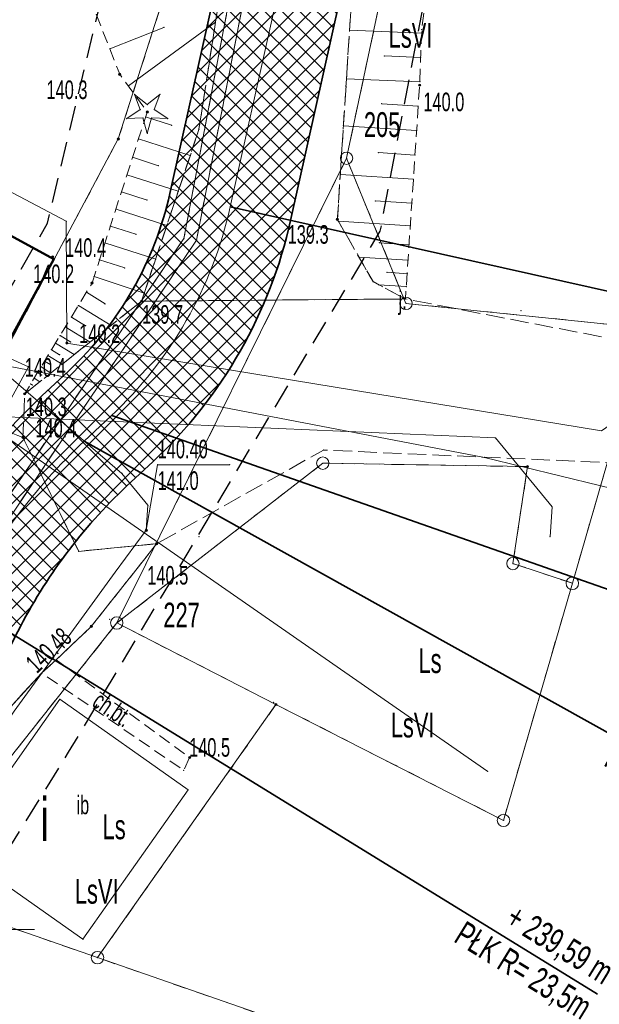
# Model space of a CAD drawing. Extents: x 6456700 to 6518119, y 5963420 to 5980059.
# Tile 28 of 256: x 6511671 to 6511694, y 5964046 to 5964086. Entities that reach past the tile are written whole.
import ezdxf
from ezdxf.enums import TextEntityAlignment as Align

# ---------------------------------------------------------------- set-up
doc = ezdxf.new("R2010")
doc.units = 0
doc.header["$MEASUREMENT"] = 0
for name, pattern in [('L_0_03', [1, 0.5, -0.5]), ('L_0_04', [1.5, 1, -0.5]), ('L_0_52', [1, 0.75, -0.25]), ('L_0_5A', [0.75, 0.5, -0.25])]:
    doc.linetypes.add(name, pattern=pattern)
doc.layers.get('0').update_dxf_attribs({"color": 2, "linetype": 'CONTINUOUS', "lineweight": 5})
for name, color, linetype, lineweight in [('000_Inne__niezydentyfikowane_', 7, 'CONTINUOUS', 18), ('18mm Kreska ciągła', 7, 'CONTINUOUS', 18), ('202_punkt_graniczny', 7, 'CONTINUOUS', 18), ('203_punkt_graniczny', 7, 'CONTINUOUS', 18), ('209_oznaczenie_konturu_klasyfikacyjnego', 96, 'CONTINUOUS', 18), ('210_oznaczenie_konturu_uzytku_gruntowego', 96, 'CONTINUOUS', 18), ('211_numer_dzialki_ewidencyjnej', 7, 'CONTINUOUS', 18), ('218_kontur_uzytku_gruntowego', 96, 'L_0_03', 18), ('219_dzialka_ewidencyjna', 7, 'CONTINUOUS', 18), ('312_budynek_ewidencyjny', 7, 'CONTINUOUS', 18), ('35mm Ciągła', 7, 'CONTINUOUS', 35), ('chodnik', 7, 'CONTINUOUS', 18), ('chodnik_Atr17', 7, 'CONTINUOUS', 18), ('drzewo_iglaste', 7, 'CONTINUOUS', 18), ('inna_budowla', 7, 'CONTINUOUS', 18), ('inna_budowla_Atr17', 7, 'CONTINUOUS', 18), ('inna_budowla_Atr18', 7, 'CONTINUOUS', 18), ('jezdnia', 7, 'CONTINUOUS', 18), ('jezdnia_Atr17', 7, 'CONTINUOUS', 18), ('kraweznik', 7, 'CONTINUOUS', 18), ('ogrodzenie_trwale', 7, 'CONTINUOUS', 18), ('pikieta_naturalna', 7, 'CONTINUOUS', 18), ('pikieta_naturalna_Atr2', 7, 'CONTINUOUS', 18), ('pikieta_sztuczna', 7, 'CONTINUOUS', 18), ('pikieta_sztuczna_Atr2', 7, 'CONTINUOUS', 18), ('przewod_elektroenergetyczny_podziemny', 7, 'CONTINUOUS', 18), ('przewod_kanalizacyjny', 7, 'CONTINUOUS', 18), ('przewod_kanalizacyjny___ob__projektowany', 7, 'CONTINUOUS', 18), ('przewod_wodociagowy', 7, 'CONTINUOUS', 18), ('przewod_wodociagowy___ob__projektowany', 7, 'CONTINUOUS', 18), ('rzedna', 7, 'CONTINUOUS', 18), ('rzedna_Atr2', 7, 'CONTINUOUS', 18), ('rzedna_Atr3', 7, 'CONTINUOUS', 18), ('siatka_krzyrzy', 7, 'CONTINUOUS', 18), ('skarpa_nieumocniona', 7, 'CONTINUOUS', 18), ('Zakres', 7, 'CONTINUOUS', 18)]:
    doc.layers.add(name, color=color, linetype=linetype, lineweight=lineweight)
doc.styles.get("Standard").update_dxf_attribs({"font": 'txt', "width": 0.75})
doc.styles.add('Znaczniki', font='GOTHIC.TTF', dxfattribs={"width": 0.7})

# ---------------------------------------------------------------- blocks, each defined once
blk = doc.blocks.new('mdcp_nowa')
at = {"layer": '203_punkt_graniczny', "linetype": 'Continuous', "lineweight": 18}
for points in [[(6494405.88, 5980531.875, 1), (6494405.88, 5980531.965, 1)], [(6494422.41, 5980518.645, 1), (6494422.41, 5980518.735, 1)], [(6494412.25, 5980509.045, 1), (6494412.25, 5980509.135, 1)]]:
    blk.add_hatch(color=18, dxfattribs=at).paths.add_polyline_path(points)
at = {"layer": 'drzewo_iglaste', "linetype": 'Continuous', "lineweight": 18}
blk.add_hatch(color=94, dxfattribs=at).paths.add_polyline_path([(6494407.05, 5980532.96, 1), (6494407.05, 5980533.06, 1)])
at = {"layer": 'pikieta_naturalna', "linetype": 'Continuous', "lineweight": 18}
for points in [[(6494405.94, 5980534.485, 1), (6494405.94, 5980534.575, 1)], [(6494418.05, 5980534.045, 1), (6494418.05, 5980534.135, 1)], [(6494414.73, 5980528.625, 1), (6494414.73, 5980528.715, 1)], [(6494403.23, 5980527.115, 1), (6494403.23, 5980527.205, 1)], [(6494404.82, 5980526.055, 1), (6494404.82, 5980526.145, 1)], [(6494406.82, 5980525.325, 1), (6494406.82, 5980525.415, 1)], [(6494403.8, 5980523.635, 1), (6494403.8, 5980523.725, 1)], [(6494402.1, 5980521.585, 1), (6494402.1, 5980521.675, 1)], [(6494402.03, 5980519.825, 1), (6494402.03, 5980519.915, 1)], [(6494407.43, 5980515.535, 1), (6494407.43, 5980515.625, 1)], [(6494408.76, 5980506.905, 1), (6494408.76, 5980506.995, 1)]]:
    blk.add_hatch(color=18, dxfattribs=at).paths.add_polyline_path(points)
at = {"layer": 'pikieta_sztuczna', "linetype": 'Continuous', "lineweight": 18}
blk.add_hatch(color=18, dxfattribs=at).paths.add_polyline_path([(6494404.79, 5980512.195, 1), (6494404.79, 5980512.285, 1)])
at = {"layer": 'rzedna', "linetype": 'Continuous', "lineweight": 18}
blk.add_hatch(color=18, dxfattribs=at).paths.add_polyline_path([(6494407.01, 5980516.075, 1), (6494407.01, 5980516.165, 1)])
at = {"layer": '000_Inne__niezydentyfikowane_', "linetype": 'Continuous', "lineweight": 18, "flags": 128}
for points in [[(6494406.29, 5980534.06), (6494409.8, 5980536.63)], [(6494405.54, 5980535.56), (6494407.72, 5980536.42)], [(6494418.13, 5980536.19), (6494415.22, 5980536.31)], [(6494418.1, 5980535.21), (6494416.63, 5980535.27)], [(6494418.06, 5980534.23), (6494415.1, 5980534.34)], [(6494417.99, 5980533.24), (6494416.52, 5980533.34)], [(6494406.98, 5980532.81), (6494408.03, 5980532.47)], [(6494417.93, 5980532.26), (6494414.97, 5980532.45)], [(6494406.7, 5980531.92), (6494408.79, 5980531.25)], [(6494417.86, 5980531.27), (6494416.39, 5980531.37)], [(6494406.46, 5980531.18), (6494407.5, 5980530.84)], [(6494406.23, 5980530.47), (6494408.3, 5980529.81)], [(6494417.8, 5980530.29), (6494414.85, 5980530.49)], [(6494406.01, 5980529.78), (6494407.04, 5980529.45)], [(6494417.74, 5980529.33), (6494416.26, 5980529.42)], [(6494405.79, 5980529.09), (6494407.84, 5980528.43)], [(6494417.67, 5980528.41), (6494414.77, 5980528.6)], [(6494405.56, 5980528.4), (6494406.59, 5980528.07)], [(6494405.34, 5980527.72), (6494407.39, 5980527.06)], [(6494417.62, 5980527.65), (6494416.42, 5980527.73)], [(6494405.12, 5980527.04), (6494406.14, 5980526.71)], [(6494417.58, 5980527.02), (6494415.6, 5980527.15)], [(6494417.55, 5980526.48), (6494416.74, 5980526.54)], [(6494404.9, 5980526.36), (6494406.93, 5980525.7)], [(6494404.59, 5980525.73), (6494405.35, 5980525.26)], [(6494417.51, 5980525.96), (6494416.41, 5980526.03)], [(6494404.27, 5980525.19), (6494405.59, 5980524.39)], [(6494403.99, 5980524.73), (6494404.56, 5980524.38)], [(6494403.74, 5980524.33), (6494404.74, 5980523.72)], [(6494403.53, 5980523.98), (6494403.96, 5980523.72)], [(6494403.18, 5980523.41), (6494403.51, 5980523.21)], [(6494403.34, 5980523.68), (6494404.1, 5980523.22)], [(6494402.9, 5980522.95), (6494403.15, 5980522.8)], [(6494403.04, 5980523.18), (6494403.62, 5980522.83)], [(6494402.76, 5980522.72), (6494403.16, 5980522.47)], [(6494402.48, 5980522.26), (6494402.71, 5980522.12)], [(6494402.62, 5980522.49), (6494402.78, 5980522.39)], [(6494402.2, 5980521.79), (6494402.26, 5980521.76)], [(6494402.34, 5980522.03), (6494402.41, 5980521.98)]]:
    blk.add_lwpolyline(points, dxfattribs=at)
at = {"layer": '000_Inne__niezydentyfikowane_'}
for p in [(6494409.8, 5980536.63), (6494407.72, 5980536.42), (6494415.22, 5980536.31), (6494418.13, 5980536.19), (6494405.54, 5980535.56), (6494416.63, 5980535.27), (6494418.1, 5980535.21), (6494406.29, 5980534.06), (6494415.1, 5980534.34), (6494418.06, 5980534.23), (6494416.52, 5980533.34), (6494417.99, 5980533.24), (6494406.98, 5980532.81), (6494408.03, 5980532.47), (6494414.97, 5980532.45), (6494417.93, 5980532.26), (6494406.7, 5980531.92), (6494416.39, 5980531.37), (6494417.86, 5980531.27), (6494406.46, 5980531.18), (6494408.79, 5980531.25), (6494406.23, 5980530.47), (6494407.5, 5980530.84), (6494414.85, 5980530.49), (6494417.8, 5980530.29), (6494406.01, 5980529.78), (6494408.3, 5980529.81), (6494407.04, 5980529.45), (6494416.26, 5980529.42), (6494417.74, 5980529.33), (6494405.79, 5980529.09), (6494414.77, 5980528.6), (6494405.56, 5980528.4), (6494407.84, 5980528.43), (6494417.67, 5980528.41), (6494405.34, 5980527.72), (6494406.59, 5980528.07), (6494416.42, 5980527.73), (6494417.62, 5980527.65), (6494405.12, 5980527.04), (6494407.39, 5980527.06), (6494415.6, 5980527.15), (6494417.58, 5980527.02), (6494406.14, 5980526.71), (6494416.74, 5980526.54), (6494404.9, 5980526.36), (6494417.55, 5980526.48), (6494404.59, 5980525.73), (6494406.93, 5980525.7), (6494416.41, 5980526.03), (6494417.51, 5980525.96), (6494404.27, 5980525.19), (6494405.35, 5980525.26), (6494403.99, 5980524.73), (6494403.74, 5980524.33), (6494404.56, 5980524.38), (6494405.59, 5980524.39), (6494403.53, 5980523.98), (6494403.96, 5980523.72), (6494404.74, 5980523.72), (6494403.18, 5980523.41), (6494403.34, 5980523.68), (6494402.9, 5980522.95), (6494403.04, 5980523.18), (6494403.51, 5980523.21), (6494404.1, 5980523.22), (6494402.76, 5980522.72), (6494403.15, 5980522.8), (6494403.62, 5980522.83), (6494402.48, 5980522.26), (6494402.62, 5980522.49), (6494402.71, 5980522.12), (6494402.78, 5980522.39), (6494403.16, 5980522.47), (6494402.2, 5980521.79), (6494402.26, 5980521.76), (6494402.34, 5980522.03), (6494402.41, 5980521.98)]:
    blk.add_point(p, dxfattribs=at)
at = {"layer": '202_punkt_graniczny', "color": 7, "linetype": 'Continuous', "lineweight": 18}
for centre in [(6494415.1, 5980531.14), (6494417.5, 5980525.28), (6494414.14, 5980518.83), (6494421.82, 5980514.78), (6494424.22, 5980513.98), (6494405.82, 5980512.38), (6494421.44, 5980504.41), (6494405.04, 5980498.87)]:
    blk.add_circle(centre, 0.25, dxfattribs=at)
at = {"layer": '202_punkt_graniczny'}
for p in [(6494415.1, 5980531.14), (6494417.5, 5980525.28), (6494414.14, 5980518.83), (6494421.82, 5980514.78), (6494424.22, 5980513.98), (6494405.82, 5980512.38), (6494421.44, 5980504.41), (6494405.04, 5980498.87)]:
    blk.add_point(p, dxfattribs=at)
at = {"layer": '203_punkt_graniczny', "color": 7, "linetype": 'Continuous', "lineweight": 18}
for centre in [(6494405.88, 5980531.92), (6494422.41, 5980518.69), (6494412.25, 5980509.09)]:
    blk.add_circle(centre, 0.045, dxfattribs=at)
at = {"layer": '203_punkt_graniczny'}
for p in [(6494405.88, 5980531.92), (6494422.41, 5980518.69), (6494412.25, 5980509.09)]:
    blk.add_point(p, dxfattribs=at)
at = {"layer": '218_kontur_uzytku_gruntowego', "lineweight": 18, "flags": 128}
for points in [[(6494405.88, 5980531.92), (6494413.3, 5980555.06)], [(6494419.51, 5980551.88), (6494415.1, 5980531.14)], [(6494384.79, 5980492.28), (6494405.88, 5980531.92)], [(6494415.1, 5980531.14), (6494405.82, 5980512.38)], [(6494415.1, 5980531.14), (6494417.5, 5980525.28)], [(6494417.5, 5980525.28), (6494426.93, 5980524.31)], [(6494414.14, 5980518.83), (6494405.82, 5980512.38)], [(6494422.41, 5980518.69), (6494414.14, 5980518.83)], [(6494421.82, 5980514.78), (6494422.41, 5980518.69)], [(6494424.22, 5980513.98), (6494425.63, 5980518.83)], [(6494424.22, 5980513.98), (6494421.82, 5980514.78)], [(6494421.44, 5980504.41), (6494424.22, 5980513.98)], [(6494405.82, 5980512.38), (6494397.25, 5980501.58)], [(6494412.25, 5980509.09), (6494405.82, 5980512.38)], [(6494405.04, 5980498.87), (6494412.25, 5980509.09)], [(6494412.25, 5980509.09), (6494421.44, 5980504.41)], [(6494405.04, 5980498.87), (6494397.25, 5980501.58)], [(6494412.36, 5980496.33), (6494405.04, 5980498.87)]]:
    blk.add_lwpolyline(points, dxfattribs=at)
at = {"layer": '218_kontur_uzytku_gruntowego'}
for p in [(6494405.88, 5980531.92), (6494405.88, 5980531.92), (6494405.88, 5980531.92), (6494405.88, 5980531.92), (6494415.1, 5980531.14), (6494415.1, 5980531.14), (6494415.1, 5980531.14), (6494415.1, 5980531.14), (6494415.1, 5980531.14), (6494415.1, 5980531.14), (6494417.5, 5980525.28), (6494417.5, 5980525.28), (6494417.5, 5980525.28), (6494417.5, 5980525.28), (6494414.14, 5980518.83), (6494414.14, 5980518.83), (6494414.14, 5980518.83), (6494414.14, 5980518.83), (6494422.41, 5980518.69), (6494422.41, 5980518.69), (6494422.41, 5980518.69), (6494422.41, 5980518.69), (6494421.82, 5980514.78), (6494421.82, 5980514.78), (6494421.82, 5980514.78), (6494421.82, 5980514.78), (6494424.22, 5980513.98), (6494424.22, 5980513.98), (6494424.22, 5980513.98), (6494424.22, 5980513.98), (6494405.82, 5980512.38), (6494405.82, 5980512.38), (6494405.82, 5980512.38), (6494405.82, 5980512.38), (6494405.82, 5980512.38), (6494405.82, 5980512.38), (6494405.82, 5980512.38), (6494405.82, 5980512.38), (6494412.25, 5980509.09), (6494412.25, 5980509.09), (6494412.25, 5980509.09), (6494412.25, 5980509.09), (6494421.44, 5980504.41), (6494421.44, 5980504.41), (6494405.04, 5980498.87), (6494405.04, 5980498.87), (6494405.04, 5980498.87), (6494405.04, 5980498.87)]:
    blk.add_point(p, dxfattribs=at)
at = {"layer": '219_dzialka_ewidencyjna', "color": 3, "linetype": 'Continuous', "lineweight": 18, "flags": 128}
for points in [[(6494405.88, 5980531.92), (6494413.3, 5980555.06)], [(6494419.51, 5980551.88), (6494415.1, 5980531.14)], [(6494384.79, 5980492.28), (6494405.88, 5980531.92)], [(6494415.1, 5980531.14), (6494405.82, 5980512.38)], [(6494415.1, 5980531.14), (6494417.5, 5980525.28)], [(6494417.5, 5980525.28), (6494426.93, 5980524.31)], [(6494405.82, 5980512.38), (6494414.14, 5980518.83)], [(6494422.41, 5980518.69), (6494414.14, 5980518.83)], [(6494421.82, 5980514.78), (6494422.41, 5980518.69)], [(6494425.63, 5980518.83), (6494424.22, 5980513.98)], [(6494424.22, 5980513.98), (6494421.82, 5980514.78)], [(6494424.22, 5980513.98), (6494421.44, 5980504.41)], [(6494405.82, 5980512.38), (6494397.25, 5980501.58)], [(6494405.82, 5980512.38), (6494412.25, 5980509.09)], [(6494405.04, 5980498.87), (6494412.25, 5980509.09)], [(6494412.25, 5980509.09), (6494421.44, 5980504.41)], [(6494397.25, 5980501.58), (6494405.04, 5980498.87)], [(6494405.04, 5980498.87), (6494412.36, 5980496.33)]]:
    blk.add_lwpolyline(points, dxfattribs=at)
at = {"layer": '219_dzialka_ewidencyjna', "color": 3}
for p in [(6494405.88, 5980531.92), (6494405.88, 5980531.92), (6494415.1, 5980531.14), (6494415.1, 5980531.14), (6494415.1, 5980531.14), (6494417.5, 5980525.28), (6494417.5, 5980525.28), (6494414.14, 5980518.83), (6494414.14, 5980518.83), (6494422.41, 5980518.69), (6494422.41, 5980518.69), (6494421.82, 5980514.78), (6494421.82, 5980514.78), (6494424.22, 5980513.98), (6494424.22, 5980513.98), (6494424.22, 5980513.98), (6494405.82, 5980512.38), (6494405.82, 5980512.38), (6494405.82, 5980512.38), (6494405.82, 5980512.38), (6494412.25, 5980509.09), (6494412.25, 5980509.09), (6494412.25, 5980509.09), (6494421.44, 5980504.41), (6494421.44, 5980504.41), (6494405.04, 5980498.87), (6494405.04, 5980498.87), (6494405.04, 5980498.87)]:
    blk.add_point(p, dxfattribs=at)
at = {"layer": '312_budynek_ewidencyjny', "color": 7, "linetype": 'Continuous', "lineweight": 50, "flags": 128}
for points in [[(6494400.18, 5980528.75), (6494403.27, 5980527.07)], [(6494403.27, 5980527.07), (6494401.57, 5980523.95)]]:
    blk.add_lwpolyline(points, dxfattribs=at)
at = {"layer": '312_budynek_ewidencyjny'}
blk.add_point((6494403.27, 5980527.07), dxfattribs=at)
blk.add_point((6494403.27, 5980527.07), dxfattribs=at)
at = {"layer": 'chodnik', "color": 7, "linetype": 'L_0_5A', "lineweight": 18, "flags": 128}
blk.add_lwpolyline([(6494408.76, 5980506.95), (6494408.52, 5980506.43), (6494402.78, 5980510.36), (6494403.37, 5980510.89)], close=True, dxfattribs=at)
at = {"layer": 'chodnik'}
for p in [(6494403.37, 5980510.89), (6494402.78, 5980510.36), (6494408.76, 5980506.95), (6494408.52, 5980506.43)]:
    blk.add_point(p, dxfattribs=at)
at = {"layer": 'drzewo_iglaste', "color": 94, "linetype": 'Continuous', "lineweight": 13, "flags": 128}
for points in [[(6494406.767, 5980533.103), (6494406.538, 5980533.716)], [(6494406.538, 5980533.716), (6494407.05, 5980533.309)], [(6494407.05, 5980533.309), (6494407.562, 5980533.716)], [(6494407.562, 5980533.716), (6494407.333, 5980533.103)], [(6494406.222, 5980532.742), (6494406.767, 5980533.103)], [(6494407.333, 5980533.103), (6494407.878, 5980532.742)], [(6494406.875, 5980532.77), (6494406.222, 5980532.742)], [(6494407.05, 5980532.14), (6494406.875, 5980532.77)], [(6494407.225, 5980532.77), (6494407.05, 5980532.14)], [(6494407.878, 5980532.742), (6494407.225, 5980532.77)]]:
    blk.add_lwpolyline(points, dxfattribs=at)
at = {"layer": 'drzewo_iglaste', "color": 94, "linetype": 'Continuous', "lineweight": 18}
blk.add_circle((6494407.05, 5980533.01), 0.05, dxfattribs=at)
at = {"layer": 'drzewo_iglaste'}
for p in [(6494406.538, 5980533.716), (6494406.538, 5980533.716), (6494407.562, 5980533.716), (6494407.562, 5980533.716), (6494407.05, 5980533.309), (6494407.05, 5980533.309), (6494406.767, 5980533.103), (6494406.767, 5980533.103), (6494407.05, 5980533.01), (6494407.333, 5980533.103), (6494407.333, 5980533.103), (6494406.222, 5980532.742), (6494406.222, 5980532.742), (6494406.875, 5980532.77), (6494406.875, 5980532.77), (6494407.225, 5980532.77), (6494407.225, 5980532.77), (6494407.878, 5980532.742), (6494407.878, 5980532.742), (6494407.05, 5980532.14), (6494407.05, 5980532.14)]:
    blk.add_point(p, dxfattribs=at)
at = {"layer": 'inna_budowla', "color": 7, "linetype": 'Continuous', "lineweight": 18, "flags": 128}
blk.add_lwpolyline([(6494403.52, 5980509.3), (6494408.7, 5980505.65), (6494404.45, 5980499.61), (6494399.27, 5980503.26)], close=True, dxfattribs=at)
at = {"layer": 'inna_budowla'}
for p in [(6494403.52, 5980509.3), (6494408.7, 5980505.65), (6494404.45, 5980499.61)]:
    blk.add_point(p, dxfattribs=at)
at = {"layer": 'jezdnia', "color": 7, "linetype": 'L_0_52', "lineweight": 18, "flags": 128}
for points in [[(6494409.14, 5980532.31), (6494410.18, 5980539.08), (6494409.88, 5980546.15), (6494415.23, 5980561.43), (6494417.12, 5980560.27), (6494417.85, 5980556.96), (6494419.03, 5980554.7), (6494419.42, 5980553.52), (6494416.27, 5980548.97), (6494415.36, 5980538.45), (6494414.73, 5980528.67), (6494416.17, 5980526.16), (6494417.48, 5980525.46), (6494406.82, 5980525.37)], [(6494402.1, 5980521.63), (6494406.82, 5980525.37), (6494417.48, 5980525.46), (6494426.7, 5980523.68), (6494438.04, 5980517.85), (6494442.113, 5980515.427), (6494440.864, 5980511.911), (6494435.77, 5980514.92), (6494435.47, 5980514.82), (6494431.61, 5980500.53), (6494426.52, 5980501.94), (6494430.14, 5980505), (6494432.77, 5980515.22), (6494432.86, 5980516.28), (6494426.46, 5980518.82), (6494414.17, 5980519.36), (6494407.43, 5980515.58), (6494404.28, 5980515.27), (6494402.03, 5980519.87)], [(6494379.042, 5980205.355), (6494370.45, 5980215.77), (6494359.26, 5980229.24), (6494350.5, 5980239.82), (6494339.7, 5980252.95), (6494336.61, 5980259.13), (6494333.07, 5980266.18), (6494330.52, 5980271.55), (6494329.52, 5980273.86), (6494327.36, 5980280.45), (6494325.85, 5980287.51), (6494325.03, 5980292.79), (6494325.01, 5980298.89), (6494326.29, 5980307.39), (6494327.89, 5980313.55), (6494331.08, 5980323.3), (6494333.2, 5980329.82), (6494336.64, 5980339.86), (6494338.43, 5980344.74), (6494343.18, 5980357.69), (6494347.78, 5980370.45), (6494349.48, 5980375.48), (6494354.04, 5980390.75), (6494352.32, 5980395.68), (6494357.03, 5980411.08), (6494361.23, 5980414.73), (6494366, 5980430.68), (6494370.3, 5980444.82), (6494371.15, 5980446.91), (6494375.47, 5980461.29), (6494375.75, 5980465.48), (6494375.18, 5980467.78), (6494374.35, 5980469.42), (6494371.15, 5980471.55), (6494375.07, 5980474.78), (6494376.5, 5980474.51), (6494378.65, 5980474.86), (6494379.97, 5980476.75), (6494382.89, 5980482.91), (6494394.43, 5980504.41), (6494396.68, 5980509.18), (6494397.56, 5980513.25), (6494397.03, 5980515.6), (6494395.56, 5980517.85), (6494398.63, 5980521.01), (6494399.16, 5980521.01), (6494402.03, 5980519.87), (6494404.28, 5980515.27), (6494407.43, 5980515.58), (6494404.79, 5980512.24), (6494403.37, 5980510.89), (6494402.78, 5980510.36), (6494400.53, 5980507.9), (6494398.16, 5980504.63), (6494391.04, 5980491.44), (6494385.61, 5980481.01), (6494383.82, 5980476.78), (6494378.9, 5980461.73), (6494373.96, 5980446.06), (6494373.47, 5980443.93), (6494369.12, 5980430), (6494367.09, 5980423.07), (6494366.46, 5980420.98), (6494364.17, 5980413.15), (6494352.58, 5980374.75), (6494350.86, 5980369.56), (6494346.16, 5980356.53), (6494340.78, 5980341.91), (6494336.32, 5980328.77), (6494333.97, 5980321.61), (6494330.37, 5980310.3), (6494329.56, 5980306.83), (6494328.8, 5980302.75), (6494328.17, 5980297.83), (6494328.48, 5980291.97), (6494329.06, 5980287.64), (6494330.85, 5980279.62), (6494332.58, 5980274.8), (6494333.58, 5980272.52), (6494336.35, 5980266.75), (6494340.04, 5980259.2), (6494342.54, 5980254.89), (6494352.41, 5980242.52), (6494362.09, 5980230.97), (6494370.78, 5980220.42), (6494371.58, 5980219.4), (6494373.43, 5980217.24), (6494381.565, 5980207.291)], [(6494333.07, 5980266.18), (6494330.52, 5980271.55), (6494329.52, 5980273.86), (6494327.36, 5980280.45), (6494325.85, 5980287.51), (6494325.03, 5980292.79), (6494325.01, 5980298.89), (6494326.29, 5980307.39), (6494327.89, 5980313.55), (6494331.08, 5980323.3), (6494333.2, 5980329.82), (6494336.64, 5980339.86), (6494338.43, 5980344.74), (6494343.18, 5980357.69), (6494347.78, 5980370.45), (6494349.48, 5980375.48), (6494354.04, 5980390.75), (6494352.32, 5980395.68), (6494357.03, 5980411.08), (6494361.23, 5980414.73), (6494366, 5980430.68), (6494370.3, 5980444.82), (6494371.15, 5980446.91), (6494375.47, 5980461.29), (6494375.75, 5980465.48), (6494375.18, 5980467.78), (6494374.35, 5980469.42), (6494371.15, 5980471.55), (6494375.07, 5980474.78), (6494376.5, 5980474.51), (6494378.65, 5980474.86), (6494379.97, 5980476.75), (6494382.89, 5980482.91), (6494394.43, 5980504.41), (6494396.68, 5980509.18), (6494397.56, 5980513.25), (6494397.03, 5980515.6), (6494395.56, 5980517.85), (6494398.63, 5980521.01), (6494399.16, 5980521.01), (6494402.03, 5980519.87), (6494404.28, 5980515.27), (6494407.43, 5980515.58), (6494404.79, 5980512.24), (6494403.37, 5980510.89), (6494402.78, 5980510.36), (6494400.53, 5980507.9), (6494398.16, 5980504.63), (6494391.04, 5980491.44), (6494385.61, 5980481.01), (6494383.82, 5980476.78), (6494378.9, 5980461.73), (6494373.96, 5980446.06), (6494373.47, 5980443.93), (6494369.12, 5980430), (6494367.09, 5980423.07), (6494366.46, 5980420.98), (6494364.17, 5980413.15), (6494352.58, 5980374.75), (6494350.86, 5980369.56), (6494346.16, 5980356.53), (6494340.78, 5980341.91), (6494336.32, 5980328.77), (6494333.97, 5980321.61), (6494330.37, 5980310.3), (6494329.56, 5980306.83), (6494328.8, 5980302.75), (6494328.17, 5980297.83), (6494328.48, 5980291.97), (6494329.06, 5980287.64), (6494330.85, 5980279.62), (6494332.58, 5980274.8), (6494333.58, 5980272.52), (6494336.35, 5980266.75), (6494339.19, 5980259.41), (6494334.28, 5980263.76)]]:
    blk.add_lwpolyline(points, close=True, dxfattribs=at)
at = {"layer": 'jezdnia'}
for p in [(6494409.14, 5980532.31), (6494414.73, 5980528.67), (6494416.17, 5980526.16), (6494406.82, 5980525.37), (6494406.82, 5980525.37), (6494417.48, 5980525.46), (6494417.48, 5980525.46), (6494402.1, 5980521.63), (6494402.03, 5980519.87), (6494402.03, 5980519.87), (6494402.03, 5980519.87), (6494414.17, 5980519.36), (6494407.43, 5980515.58), (6494407.43, 5980515.58), (6494407.43, 5980515.58), (6494404.28, 5980515.27), (6494404.28, 5980515.27), (6494404.28, 5980515.27), (6494404.79, 5980512.24), (6494404.79, 5980512.24), (6494403.37, 5980510.89), (6494403.37, 5980510.89), (6494402.78, 5980510.36), (6494402.78, 5980510.36)]:
    blk.add_point(p, dxfattribs=at)
at = {"layer": 'kraweznik', "color": 7, "linetype": 'Continuous', "lineweight": 25, "flags": 128}
blk.add_lwpolyline([(6494330.37, 5980310.3), (6494333.97, 5980321.61), (6494336.32, 5980328.77), (6494340.78, 5980341.91), (6494346.16, 5980356.53), (6494350.86, 5980369.56), (6494352.58, 5980374.75), (6494364.17, 5980413.15), (6494366.46, 5980420.98), (6494367.09, 5980423.07), (6494373.47, 5980443.93), (6494373.96, 5980446.06), (6494378.9, 5980461.73), (6494383.82, 5980476.78), (6494385.61, 5980481.01), (6494391.04, 5980491.44), (6494398.16, 5980504.63), (6494400.53, 5980507.9), (6494402.78, 5980510.36), (6494403.37, 5980510.89), (6494404.79, 5980512.24)], dxfattribs=at)
at = {"layer": 'kraweznik'}
for p in [(6494404.79, 5980512.24), (6494403.37, 5980510.89), (6494402.78, 5980510.36)]:
    blk.add_point(p, dxfattribs=at)
at = {"layer": 'ogrodzenie_trwale'}
for p in [(6494418.14, 5980536.33), (6494405.94, 5980534.53), (6494405.94, 5980534.53), (6494405.94, 5980534.53), (6494418.05, 5980534.09), (6494403.23, 5980527.16), (6494417.48, 5980525.46), (6494422.15, 5980524.99), (6494409.14, 5980515.86), (6494405.53, 5980512.53), (6494412.15, 5980509.18)]:
    blk.add_point(p, dxfattribs=at)
at = {"layer": 'pikieta_naturalna', "color": 7, "linetype": 'Continuous', "lineweight": 18}
for centre in [(6494405.94, 5980534.53), (6494418.05, 5980534.09), (6494414.73, 5980528.67), (6494403.23, 5980527.16), (6494404.82, 5980526.1), (6494406.82, 5980525.37), (6494403.8, 5980523.68), (6494402.1, 5980521.63), (6494402.03, 5980519.87), (6494407.43, 5980515.58), (6494408.76, 5980506.95)]:
    blk.add_circle(centre, 0.045, dxfattribs=at)
at = {"layer": 'pikieta_naturalna'}
for p in [(6494405.94, 5980534.53), (6494418.05, 5980534.09), (6494414.73, 5980528.67), (6494403.23, 5980527.16), (6494404.82, 5980526.1), (6494406.82, 5980525.37), (6494403.8, 5980523.68), (6494402.1, 5980521.63), (6494402.03, 5980519.87), (6494407.43, 5980515.58), (6494408.76, 5980506.95)]:
    blk.add_point(p, dxfattribs=at)
at = {"layer": 'pikieta_sztuczna', "color": 7, "linetype": 'Continuous', "lineweight": 18}
blk.add_circle((6494404.79, 5980512.24), 0.045, dxfattribs=at)
at = {"layer": 'pikieta_sztuczna'}
blk.add_point((6494404.79, 5980512.24), dxfattribs=at)
at = {"layer": 'przewod_elektroenergetyczny_podziemny', "color": 1, "linetype": 'Continuous', "lineweight": 18, "flags": 128}
for points in [[(6494382.27, 5980535.77), (6494377.2, 5980536.55), (6494375.92, 5980528.64), (6494375.74, 5980526.27), (6494388.71, 5980524.79), (6494400.86, 5980522.84), (6494406.03, 5980518.42), (6494407.08, 5980517.13), (6494407.01, 5980516.12), (6494405.75, 5980514.43), (6494401.67, 5980508.82), (6494395.99, 5980500.15), (6494390.99, 5980491.39), (6494384.57, 5980479.51), (6494384.48, 5980478.4), (6494382.76, 5980473.26), (6494378.35, 5980458.67), (6494374.63, 5980446.16), (6494370.95, 5980434.41), (6494367.5, 5980422.96)], [(6494389.03, 5980536.38), (6494403.78, 5980528.6), (6494403.8, 5980523.68), (6494425.4, 5980520.14), (6494434.55, 5980526.48)], [(6494388.79, 5980534.85), (6494399.82, 5980520.77), (6494421.11, 5980519.85), (6494423.4, 5980517.07), (6494423.32, 5980515.86)], [(6494388.6, 5980533.6), (6494390.62, 5980533.62), (6494390.19, 5980529.56), (6494390.83, 5980527.9), (6494401.51, 5980522.73), (6494420.67, 5980519.06), (6494434.61, 5980515.67)], [(6494356.13, 5980416.88), (6494356.96, 5980416.54), (6494367.43, 5980447), (6494372.59, 5980465.3), (6494379.14, 5980481.92), (6494385.73, 5980492.67), (6494393.32, 5980506.42), (6494402.25, 5980522.72), (6494390.92, 5980527.88), (6494388.45, 5980532.65)]]:
    blk.add_lwpolyline(points, dxfattribs=at)
at = {"layer": 'przewod_elektroenergetyczny_podziemny'}
for p in [(6494403.78, 5980528.6), (6494403.8, 5980523.68), (6494402.25, 5980522.72), (6494421.11, 5980519.85), (6494420.67, 5980519.06), (6494406.03, 5980518.42), (6494407.08, 5980517.13), (6494423.4, 5980517.07), (6494407.01, 5980516.12), (6494423.32, 5980515.86), (6494405.75, 5980514.43)]:
    blk.add_point(p, dxfattribs=at)
at = {"layer": 'przewod_kanalizacyjny', "color": 34, "linetype": 'Continuous', "lineweight": 18, "flags": 128}
blk.add_lwpolyline([(6494512.58, 5980664.36), (6494475.85, 5980648.08), (6494448.95, 5980640.08), (6494435.82, 5980630.74), (6494434, 5980628.21), (6494423.39, 5980591.02), (6494422.96, 5980583.93), (6494407.05, 5980559.11), (6494413.79, 5980555.59), (6494408.53, 5980527.9), (6494395.33, 5980508.5), (6494379.99, 5980480.33), (6494362.15, 5980422.68)], dxfattribs=at)
at = {"layer": 'przewod_kanalizacyjny'}
blk.add_point((6494408.53, 5980527.9), dxfattribs=at)
at = {"layer": 'przewod_kanalizacyjny___ob__projektowany', "color": 34, "linetype": 'L_0_52', "lineweight": 18, "flags": 128}
for points in [[(6494413.79, 5980555.59), (6494408.53, 5980527.9)], [(6494408.53, 5980527.9), (6494395.33, 5980508.5)]]:
    blk.add_lwpolyline(points, dxfattribs=at)
at = {"layer": 'przewod_kanalizacyjny___ob__projektowany'}
blk.add_point((6494408.53, 5980527.9), dxfattribs=at)
blk.add_point((6494408.53, 5980527.9), dxfattribs=at)
at = {"layer": 'przewod_wodociagowy', "color": 5, "linetype": 'Continuous', "lineweight": 18, "flags": 128}
for points in [[(6494513.5, 5980663.95), (6494476.06, 5980647.42), (6494449.16, 5980639.62), (6494440.37, 5980633.47), (6494436.09, 5980630.48), (6494434.52, 5980628.04), (6494423.72, 5980591.82), (6494423.49, 5980583.76), (6494407.79, 5980559.35), (6494414.54, 5980555.87), (6494409.04, 5980527.84), (6494395.85, 5980508.25), (6494380.37, 5980480.1), (6494362.54, 5980422.62), (6494348.35, 5980374.02), (6494335.97, 5980340.4), (6494332.73, 5980341.36), (6494294.76, 5980353), (6494262.61, 5980362.71)], [(6494420.8, 5980506.39), (6494400.11, 5980520.74), (6494386.79, 5980527.63), (6494383.81, 5980529.17)]]:
    blk.add_lwpolyline(points, dxfattribs=at)
at = {"layer": 'przewod_wodociagowy'}
for p in [(6494409.04, 5980527.84), (6494420.8, 5980506.39)]:
    blk.add_point(p, dxfattribs=at)
at = {"layer": 'przewod_wodociagowy___ob__projektowany', "color": 5, "linetype": 'L_0_52', "lineweight": 18, "flags": 128}
for points in [[(6494414.54, 5980555.87), (6494409.04, 5980527.84)], [(6494409.04, 5980527.84), (6494395.85, 5980508.25)]]:
    blk.add_lwpolyline(points, dxfattribs=at)
at = {"layer": 'przewod_wodociagowy___ob__projektowany'}
blk.add_point((6494409.04, 5980527.84), dxfattribs=at)
blk.add_point((6494409.04, 5980527.84), dxfattribs=at)
at = {"layer": 'rzedna', "color": 7, "linetype": 'Continuous', "lineweight": 18}
blk.add_circle((6494407.01, 5980516.12), 0.045, dxfattribs=at)
at = {"layer": 'rzedna'}
blk.add_point((6494407.01, 5980516.12), dxfattribs=at)
at = {"layer": 'rzedna_Atr2', "color": 7, "linetype": 'Continuous', "lineweight": 18, "flags": 128}
blk.add_lwpolyline([(6494407.01, 5980516.12), (6494407.47, 5980518.77), (6494410.377, 5980518.77)], dxfattribs=at)
at = {"layer": 'rzedna_Atr2'}
for p in [(6494407.47, 5980518.77), (6494410.377, 5980518.77), (6494407.01, 5980516.12)]:
    blk.add_point(p, dxfattribs=at)
at = {"layer": 'siatka_krzyrzy', "linetype": 'Continuous', "lineweight": 18, "flags": 128}
blk.add_lwpolyline([(6494397.5, 5980500), (6494402.5, 5980500)], dxfattribs=at)
at = {"layer": 'skarpa_nieumocniona', "color": 7, "linetype": 'L_0_5A', "lineweight": 18, "flags": 128}
for points in [[(6494404.82, 5980526.1), (6494407.05, 5980533.01), (6494405.94, 5980534.53), (6494403.08, 5980541.82), (6494390.85, 5980547.92), (6494387.52, 5980548.55), (6494386.42, 5980550.09), (6494370.2, 5980553.08), (6494372.51, 5980568.77), (6494382.65, 5980565.52), (6494392.22, 5980559.7), (6494403.09, 5980554.43), (6494409.17, 5980548.39), (6494409.88, 5980546.15), (6494410.18, 5980539.08), (6494409.14, 5980532.31), (6494406.82, 5980525.37), (6494402.1, 5980521.63)], [(6494416.17, 5980526.16), (6494414.73, 5980528.67), (6494415.36, 5980538.45), (6494416.27, 5980548.97), (6494430.11, 5980542.99), (6494427.23, 5980537.92), (6494422.18, 5980540.27), (6494418.42, 5980538.67), (6494418.14, 5980536.33), (6494418.05, 5980534.09), (6494417.48, 5980525.46)]]:
    blk.add_lwpolyline(points, close=True, dxfattribs=at)
at = {"layer": 'skarpa_nieumocniona'}
for p in [(6494418.14, 5980536.33), (6494418.14, 5980536.33), (6494405.94, 5980534.53), (6494405.94, 5980534.53), (6494418.05, 5980534.09), (6494418.05, 5980534.09), (6494407.05, 5980533.01), (6494407.05, 5980533.01), (6494409.14, 5980532.31), (6494409.14, 5980532.31), (6494414.73, 5980528.67), (6494414.73, 5980528.67), (6494404.82, 5980526.1), (6494404.82, 5980526.1), (6494416.17, 5980526.16), (6494416.17, 5980526.16), (6494406.82, 5980525.37), (6494406.82, 5980525.37), (6494417.48, 5980525.46), (6494417.48, 5980525.46), (6494402.1, 5980521.63), (6494402.1, 5980521.63)]:
    blk.add_point(p, dxfattribs=at)
at = {"layer": 'Zakres', "linetype": 'L_0_04', "lineweight": 25, "flags": 128}
blk.add_lwpolyline([(6495113.77, 5985050.22), (6495121.12, 5984877.07), (6495125.76, 5984757.87), (6495129.89, 5984649.81), (6495141.08, 5984611.3), (6495145.77, 5984544.53), (6495147.36, 5984487.27), (6495157.22, 5984392.07), (6495162.95, 5984387.45), (6495180.24, 5984384.16), (6495229.5, 5984386.61), (6495251.65, 5984373.41), (6495258.77, 5984357.12), (6495255.44, 5984330.44), (6495250.77, 5984304.39), (6495252.21, 5984282.78), (6495255.46, 5984256.45), (6495254.94, 5984238.25), (6495266.4, 5984211), (6495277.24, 5984182.33), (6495294.2, 5984133.19), (6495300.94, 5984095.37), (6495313.24, 5984037.69), (6495317.44, 5983978.18), (6495300.35, 5983922.18), (6495282.35, 5983883.38), (6495266.21, 5983862.23), (6495242.03, 5983839.67), (6495211.11, 5983816.86), (6495158.26, 5983772.66), (6495130.6, 5983651.16), (6495116.31, 5983543.43), (6495129.51, 5983346.73), (6495134.58, 5983264.71), (6495139.64, 5983186.97), (6495193.25, 5983077.94), (6495199.2, 5983041.97), (6495206.23, 5983026), (6495208.96, 5983004.88), (6495202.27, 5982979.48), (6495202.42, 5982950.13), (6495209.35, 5982897.38), (6495215.97, 5982850.34), (6495228.6, 5982809.97), (6495226.85, 5982778.82), (6495225.04, 5982750.56), (6495220.26, 5982723.37), (6495226.54, 5982679.97), (6495206.06, 5982669.48), (6495192.68, 5982657.71), (6495184.57, 5982648.65), (6495174.78, 5982624.58), (6495164.23, 5982604.61), (6495150.7, 5982588.3), (6495137.69, 5982582.43), (6495118.26, 5982573.75), (6495100.35, 5982558.42), (6495090.36, 5982544.99), (6495075.87, 5982519.06), (6495060.83, 5982499.68), (6495049.41, 5982485.49), (6495035.07, 5982459.7), (6495006.7, 5982406.64), (6494980.89, 5982351.84), (6494944.35, 5982293.29), (6494925.72, 5982250.11), (6494905.2, 5982190.37), (6494898.43, 5982153.5), (6494879.51, 5982063.89), (6494864.14, 5981992.66), (6494816.93, 5981768.61), (6494777.79, 5981577.7), (6494739.84, 5981394.72), (6494718.65, 5981297.89), (6494716.45, 5981237.31), (6494738.62, 5981208.21), (6494776.48, 5981173.06), (6494817.16, 5981137.44), (6494847.63, 5981109.8), (6494877.39, 5981077.08), (6494912.75, 5981030.55), (6494916.06, 5981014.71), (6494903.86, 5980957.01), (6494916.13, 5980953.51), (6494892.32, 5980927.59), (6494850.7, 5980858.8), (6494806.81, 5980779.89), (6494785.1, 5980753.49), (6494715.22, 5980723.29), (6494679.96, 5980686.78), (6494651.35, 5980651.29), (6494549.14, 5980683.24), (6494511.84, 5980659.66), (6494443.61, 5980630.33), (6494428.78, 5980598.6), (6494431.58, 5980579.46), (6494420.56, 5980549.76), (6494416.45, 5980528.2), (6494403.86, 5980507.16), (6494388.89, 5980482.96), (6494365.32, 5980407.99), (6494335.67, 5980315.15), (6494332.29, 5980297.41), (6494335.1, 5980278.18), (6494347.25, 5980254.84), (6494336.79, 5980250.09), (6494300.04, 5980271.34), (6494320.8, 5980301.43), (6494336.81, 5980349.17), (6494344.85, 5980380.92), (6494360.85, 5980437.13), (6494374.18, 5980476.38), (6494386.14, 5980498.84), (6494403.02, 5980528.52), (6494411.33, 5980563.19), (6494420.84, 5980586.25), (6494420.25, 5980601.11), (6494434.95, 5980635.94), (6494446.75, 5980644.99), (6494465.77, 5980647.27), (6494513.02, 5980669.46), (6494507.85, 5980679.68), (6494547.89, 5980705.83), (6494570.06, 5980691.34), (6494636.17, 5980669.05), (6494706.14, 5980756.86), (6494742.78, 5980772.58), (6494798.53, 5980814.27), (6494826.12, 5980867.97), (6494849.57, 5980908.6), (6494845.35, 5980942.01), (6494853.94, 5980970.83), (6494891.08, 5980960.54), (6494890.11, 5980965.73), (6494903.94, 5981025.69), (6494869.98, 5981070.3), (6494770.97, 5981160.58), (6494728.18, 5981200.64), (6494706.13, 5981229.56), (6494707.94, 5981299.75), (6494728.84, 5981398.1), (6494767.06, 5981580.19), (6494806.17, 5981770.55), (6494854.36, 5981994.76), (6494869.73, 5982065.97), (6494888.61, 5982155.44), (6494891.67, 5982173.95), (6494895.82, 5982197.45), (6494916.38, 5982253.72), (6494935.47, 5982297.95), (6494954.97, 5982331.67), (6494972.09, 5982356.64), (6494997.76, 5982411.14), (6495026.29, 5982464.48), (6495041.09, 5982491.09), (6495052.99, 5982505.88), (6495067.51, 5982524.6), (6495081.94, 5982550.43), (6495092.99, 5982565.28), (6495112.86, 5982582.29), (6495133.59, 5982591.55), (6495144.48, 5982596.46), (6495155.87, 5982610.19), (6495165.7, 5982628.8), (6495175.96, 5982654.03), (6495185.62, 5982664.83), (6495200.4, 5982677.82), (6495212.49, 5982688.04), (6495209.64, 5982723.43), (6495215.22, 5982750.57), (6495216.87, 5982779.54), (6495218.31, 5982809.31), (6495206.86, 5982847.92), (6495199.44, 5982894.74), (6495192.11, 5982948.71), (6495190.16, 5982979.24), (6495183.47, 5983075.16), (6495129.79, 5983184.34), (6495124.6, 5983264.07), (6495119.53, 5983346.09), (6495106.27, 5983543.75), (6495120.74, 5983652.9), (6495148.75, 5983779.42), (6495204.15, 5983826.04), (6495273.41, 5983889.36), (6495288.53, 5983927.42), (6495300.83, 5983964.69), (6495303.91, 5983980.14), (6495301.32, 5984039.55), (6495291.1, 5984093.63), (6495284.5, 5984130.67), (6495267.84, 5984178.93), (6495257.12, 5984207.3), (6495244.96, 5984236.19), (6495244.79, 5984255.42), (6495242.25, 5984281.97), (6495240.71, 5984304.95), (6495245.55, 5984331.94), (6495248.51, 5984355.64), (6495243.77, 5984366.47), (6495226.98, 5984376.47), (6495179.54, 5984374.12), (6495158.61, 5984378.09), (6495147.7, 5984386.91), (6495137.38, 5984486.61), (6495135.78, 5984544.04), (6495131.18, 5984609.54), (6495119.95, 5984648.2), (6495115.76, 5984757.49), (6495111.12, 5984876.67), (6495103.73, 5985050.93), (6495109.36, 5985081.73), (6495120.41, 5985085.88)], close=True, dxfattribs=at)
at = {"layer": 'Zakres'}
for p in [(6494403.02, 5980528.52), (6494416.45, 5980528.2), (6494403.86, 5980507.16)]:
    blk.add_point(p, dxfattribs=at)
at = {"layer": '209_oznaczenie_konturu_klasyfikacyjnego', "lineweight": 20, "width": 0.66}
for p in [(6494416.8, 5980536.6), (6494416.886, 5980508.76), (6494404.126, 5980502.05)]:
    blk.add_text('LsVI', height=1, dxfattribs=at).set_placement(p, align=Align.TOP_LEFT)
at = {"layer": '210_oznaczenie_konturu_uzytku_gruntowego', "lineweight": 20, "width": 0.66}
for p in [(6494418.007, 5980511.36), (6494405.247, 5980504.65)]:
    blk.add_text('Ls', height=1, dxfattribs=at).set_placement(p, align=Align.TOP_LEFT)
at = {"layer": '211_numer_dzialki_ewidencyjnej', "color": 7, "lineweight": 20, "width": 0.66}
for s, p in [('205', (6494415.8, 5980533)), ('227', (6494407.7, 5980513.2))]:
    blk.add_text(s, height=1, dxfattribs=at).set_placement(p, align=Align.TOP_LEFT)
at = {"layer": 'chodnik_Atr17', "color": 7, "lineweight": 15, "width": 0.66}
blk.add_text('ch.bt.', height=0.75, rotation=325.6, dxfattribs=at).set_placement((6494405.194, 5980509.669), align=Align.TOP_LEFT)
at = {"layer": 'inna_budowla_Atr17', "color": 7, "lineweight": 15, "width": 0.66}
blk.add_text('ib', height=0.75, dxfattribs=at).set_placement((6494404.19, 5980505.41), align=Align.TOP_LEFT)
at = {"layer": 'inna_budowla_Atr18', "color": 7, "lineweight": 35, "width": 0.66}
blk.add_text('i', height=1.75, dxfattribs=at).set_placement((6494402.735, 5980505.325), align=Align.TOP_LEFT)
at = {"layer": 'jezdnia_Atr17', "color": 7, "lineweight": 15, "width": 0.66}
blk.add_text('j.', height=0.75, dxfattribs=at).set_placement((6494417.2, 5980525.79), align=Align.TOP_LEFT)
at = {"layer": 'pikieta_naturalna_Atr2', "color": 7, "lineweight": 15, "width": 0.66}
for s, p in [('140.3', (6494402.98, 5980534.28)), ('140.0', (6494418.2, 5980533.79)), ('139.3', (6494412.72, 5980528.44)), ('140.4', (6494403.73, 5980527.91)), ('140.2', (6494402.44, 5980526.85)), ('139.7', (6494406.84, 5980525.21)), ('140.2', (6494404.3, 5980524.43)), ('140.4', (6494402.1, 5980523.07)), ('140.3', (6494402.14, 5980521.48)), ('140.4', (6494402.53, 5980520.62)), ('140.5', (6494407.05, 5980514.68)), ('140.5', (6494408.74, 5980507.73))]:
    blk.add_text(s, height=0.75, dxfattribs=at).set_placement(p, align=Align.TOP_LEFT)
at = {"layer": 'pikieta_sztuczna_Atr2', "color": 7, "lineweight": 15, "width": 0.66}
blk.add_text('140.48', height=0.75, rotation=43.6, dxfattribs=at).set_placement((6494402.073, 5980510.854), align=Align.TOP_LEFT)
at = {"layer": 'rzedna_Atr2', "color": 7, "lineweight": 15, "width": 0.66}
blk.add_text('140.40', height=0.75, dxfattribs=at).set_placement((6494407.47, 5980519.777), align=Align.TOP_LEFT)
at = {"layer": 'rzedna_Atr3', "color": 7, "lineweight": 15, "width": 0.66}
blk.add_text('141.0', height=0.75, dxfattribs=at).set_placement((6494407.47, 5980518.502), align=Align.TOP_LEFT)

msp = doc.modelspace()

# ---------------------------------------------------------------- block references
at = {"linetype": 'ByBlock'}
msp.add_blockref('mdcp_nowa', (17268.786, -16450.998), dxfattribs=at)

# ---------------------------------------------------------------- next in the draw order: hatches: boundary and pattern name
at = {"layer": '18mm Kreska ciągła'}
h = msp.add_hatch(dxfattribs=at)
h.set_pattern_fill('ANSI37', color=252, scale=4)
h.set_pattern_definition([(45, (6511584.6482, 5963836.2328), (-0.3535534, 0.3535534), []), (135, (6511584.6482, 5963836.2328), (-0.3535534, -0.3535534), [])])
h.paths.add_polyline_path([(6511584.648, 5963839.097), (6511587.535, 5963843.228, 0.069403), (6511591.8, 5963851.597), (6511600.266, 5963876.098, 0.012898), (6511608.043, 5963900.635), (6511625.076, 5963959.619, -0.015188), (6511629.749, 5963974.13), (6511647.149, 5964023.028, -0.031483), (6511654.631, 5964040.489), (6511666.152, 5964063.296, -0.087781), (6511671.583, 5964070.546), (6511672.656, 5964071.552, 0.15074), (6511676.748, 5964078.72), (6511683.845, 5964110.525), (6511685.647, 5964109.419), (6511687.266, 5964102.897), (6511681.628, 5964077.631, -0.15074), (6511676.075, 5964067.903), (6511675.001, 5964066.898, 0.087781), (6511670.614, 5964061.041), (6511659.094, 5964038.235, 0.031483), (6511651.86, 5964021.352), (6511634.459, 5963972.454, 0.015188), (6511629.88, 5963958.231), (6511612.847, 5963899.248, -0.012898), (6511604.992, 5963874.465), (6511596.526, 5963849.964, -0.069403), (6511591.634, 5963840.364), (6511588.747, 5963836.233)])

# ---------------------------------------------------------------- next in the draw order: linework, layer by layer
at = {"layer": '18mm Kreska ciągła', "color": 4, "ltscale": 0.1}
msp.add_lwpolyline([(6511586.698, 5963837.665), (6511589.584, 5963841.796, 0.069403), (6511594.163, 5963850.781), (6511602.629, 5963875.281, 0.012898), (6511610.445, 5963899.941), (6511627.478, 5963958.925, -0.015188), (6511632.104, 5963973.292), (6511649.504, 5964022.19, -0.031483), (6511656.862, 5964039.362), (6511668.383, 5964062.168, -0.087781), (6511673.292, 5964068.722), (6511674.365, 5964069.728, 0.15074), (6511679.188, 5964078.176), (6511685.917, 5964108.332)], format="xyb", dxfattribs=at)
at = {"layer": '35mm Ciągła'}
for p, q in [((6511679.188, 5964078.176), (6511708.468, 5964071.642)), ((6511674.401, 5964069.761), (6511703.812, 5964059.457)), ((6511673.292, 5964068.722), (6511700.171, 5964053.756)), ((6511668.383, 5964062.168), (6511694.025, 5964046.393))]:
    msp.add_line(p, q, dxfattribs=at)
at = {"layer": '35mm Ciągła', "color": 6, "ltscale": 0.1}
for points in [[(6511591.8, 5963851.597), (6511600.266, 5963876.098, 0.012898), (6511608.043, 5963900.635), (6511625.076, 5963959.619, -0.015188), (6511629.749, 5963974.13), (6511647.149, 5964023.028, -0.031483), (6511654.631, 5964040.489), (6511666.152, 5964063.296, -0.087781), (6511671.583, 5964070.546), (6511672.656, 5964071.552, 0.15074), (6511676.748, 5964078.72), (6511683.845, 5964110.525)], [(6511687.266, 5964102.897), (6511681.628, 5964077.631, -0.15074), (6511676.075, 5964067.903), (6511675.001, 5964066.898, 0.087781), (6511670.614, 5964061.041), (6511659.094, 5964038.235, 0.031483), (6511651.86, 5964021.352), (6511634.459, 5963972.454, 0.015188), (6511629.88, 5963958.231), (6511612.847, 5963899.248, -0.012898), (6511604.992, 5963874.465), (6511596.526, 5963849.964, -0.069403)]]:
    msp.add_lwpolyline(points, format="xyb", dxfattribs=at)

# ---------------------------------------------------------------- next in the draw order: texts
at = {"layer": '18mm Kreska ciągła', "char_height": 1, "attachment_point": 6, "style": 'Znaczniki'}
for s, insert, rotation in [('+ 247,75 m\\PKŁK R= 23,5m', (6511700.171, 5964053.756), 330.8913), ('+ 239,59 m\\PPŁK R= 23,5m', (6511694.025, 5964046.393), 328.3991)]:
    msp.add_mtext(s, dxfattribs=dict(at, insert=insert, rotation=rotation))

doc.saveas('drawing.dxf')
